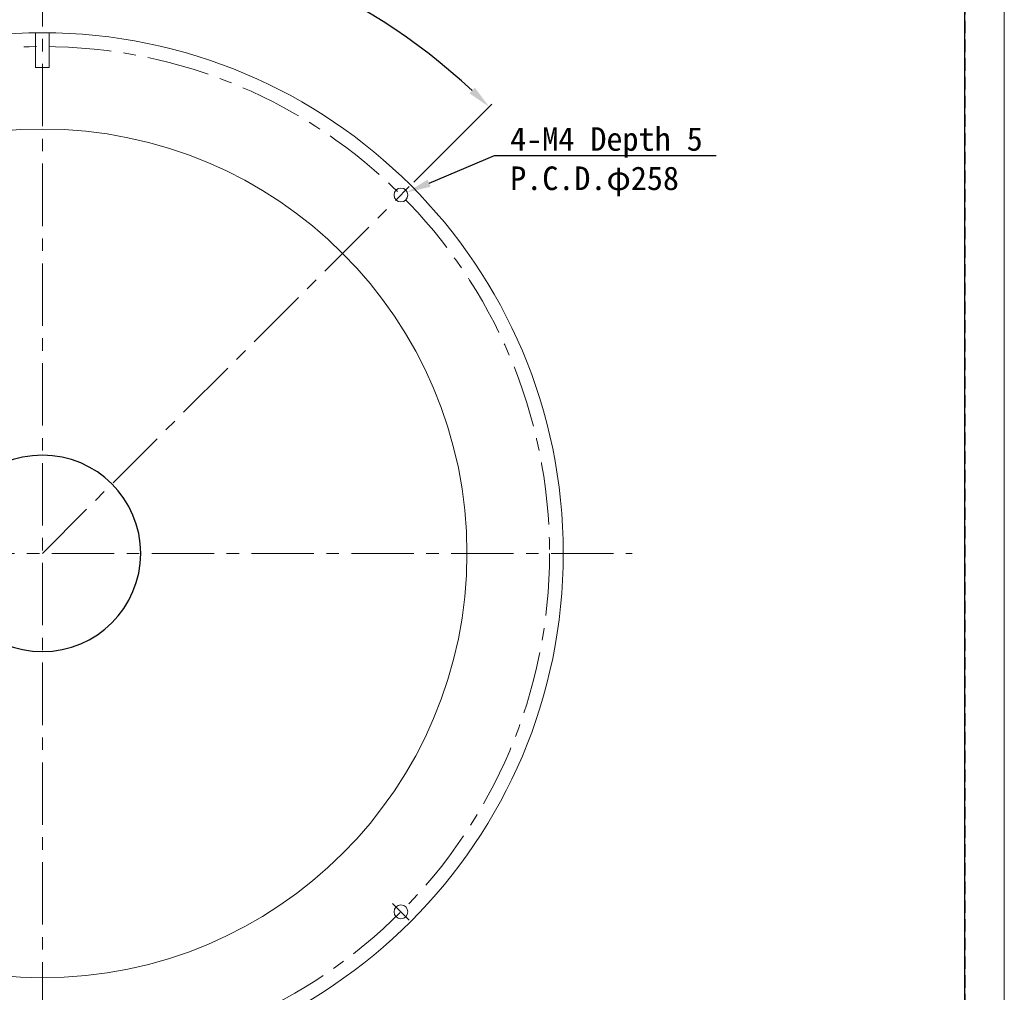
# Model space of a CAD drawing. Header units: millimetres. Extents: x -201 to 202, y 143 to 428.
# Tile 4 of 7: x 76 to 202, y 240 to 363. Entities that reach past the tile are written whole.
import ezdxf
from ezdxf import colors
from ezdxf.entities.mleader import LeaderData, LeaderLine
from ezdxf.math import Vec2, Vec3

# ---------------------------------------------------------------- set-up
doc = ezdxf.new("R2010")
doc.units = ezdxf.units.MM
doc.header["$LTSCALE"] = 0.25
doc.linetypes.add('CENTER', pattern=[50.8, 31.75, -6.35, 6.35, -6.35])
doc.linetypes.add('HIDDEN', pattern=[9.525, 6.35, -3.175])
for name, color, linetype, lineweight in [('BASE', 7, 'Continuous', 20), ('CENTER', 1, 'CENTER', 9), ('DIMENSION', 6, 'Continuous', 9)]:
    doc.layers.add(name, color=color, linetype=linetype, lineweight=lineweight)
doc.layers.add('DOME', color=7, linetype='Continuous')
doc.layers.add('FORM', color=7, linetype='Continuous')
doc.layers.add('EMPTY LINE', color=252, linetype='Continuous', lineweight=0, plot=False)
doc.styles.add('VS Standard', font='msgothic.ttc', dxfattribs={"height": 3})
doc.dimstyles.new('VS Standard x0.5', dxfattribs={"dimtxt": 3, "dimasz": 3, "dimexe": 0.5, "dimexo": 0.8, "dimgap": 0.5, "dimtad": 3, "dimlfac": 2, "dimrnd": 0.0001, "dimzin": 9, "dimdsep": 46, "dimtxsty": 'VS Standard', "dimcen": 0, "dimaunit": 1, "dimadec": 0, "dimazin": 2, "dimtfac": 1, "dimtmove": 0, "dimatfit": 3, "dimfxl": 1, "dimtolj": 1, "dimtzin": 0, "dimarcsym": 0})

# ---------------------------------------------------------------- blocks, each defined once
blk = doc.blocks.new('*D250')
at = {"layer": 'Defpoints', "color": 0}
for p in [(79.15, 370.45), (119.33, 365.04), (125.82, 342.12), (79.15, 295.45), (79.15, 220.45)]:
    blk.add_point(p, dxfattribs=at)
at = {"layer": 'DIMENSION', "color": 0, "lineweight": -2}
for p, q in [((79.15, 371.25), (79.15, 376.31)), ((126.39, 342.68), (136.33, 352.63))]:
    blk.add_line(p, q, dxfattribs=at)
blk.add_arc((79.15, 295.45), 80.36, 47.1391, 87.8609, dxfattribs=at)
at = {"layer": 'DIMENSION', "color": 0}
for points in [[(82.16, 376.25), (82.14, 375.25), (79.15, 375.81)], [(133.47, 353.99), (134.16, 354.71), (135.98, 352.27)]]:
    blk.add_solid(points, dxfattribs=at)
at = {"layer": 'DIMENSION', "color": 0, "insert": (110.69, 371.59), "char_height": 3, "attachment_point": 5, "rotation": 337.5, "style": 'VS Standard'}
blk.add_mtext('\\A1;45%%d', dxfattribs=at)

msp = doc.modelspace()

# ---------------------------------------------------------------- linework, layer by layer
at = {"layer": 'BASE', "linetype": 'Continuous'}
for p, q in [((78.2796, 357.2933), (78.2796, 361.6933)), ((80.0296, 361.6933), (80.0296, 357.2933)), ((80.0296, 357.2933), (78.2796, 357.2933))]:
    msp.add_line(p, q, dxfattribs=at)
at = {"layer": 'BASE'}
for centre, radius in [((79.1546, 295.449), 66.25), ((124.763, 341.0574), 0.875), ((124.763, 249.8407), 0.875)]:
    msp.add_circle(centre, radius, dxfattribs=at)
at = {"layer": 'BASE', "linetype": 'Continuous'}
msp.add_circle((79.1546, 295.449), 54, dxfattribs=at)
at = {"layer": 'CENTER'}
for p, q in [((79.1546, 370.449), (79.1546, 220.449)), ((79.1546, 295.449), (125.8236, 342.1181)), ((4.1546, 295.449), (154.1546, 295.449)), ((123.7023, 250.9013), (125.8236, 248.78))]:
    msp.add_line(p, q, dxfattribs=at)
msp.add_circle((79.1546, 295.449), 64.5, dxfattribs=at)
at = {"layer": 'DOME', "linetype": 'Continuous'}
for start, end in [(90, 270), (270, 90)]:
    msp.add_arc((79.1546, 295.449), 12.5, start, end, dxfattribs=at)
at = {"layer": 'EMPTY LINE'}
msp.add_line((201.5, 142.75), (201.5, 427.75), dxfattribs=at)
at = {"layer": 'FORM', "linetype": 'HIDDEN'}
msp.add_lwpolyline([(-196.5, 422.75), (196.5, 422.75), (196.5, 147.75), (-196.5, 147.75)], close=True, dxfattribs=at)
at = {"layer": 'FORM'}
msp.add_lwpolyline([(-196.5, 422.75), (-196.5, 147.75), (-78.5, 147.75), (-78.5, 159.75), (16.5, 159.75), (16.5, 177.25), (196.5, 177.25), (196.5, 422.75), (-196.5, 422.75)], close=True, dxfattribs=at)

# ---------------------------------------------------------------- dimensions: what is measured, and where the dimension line sits
at = {"layer": 'DIMENSION'}
dim = msp.add_angular_dim_2l(base=(119.3343, 365.0424), line1=((79.1546, 295.449), (125.8236, 342.1181)), line2=((79.1546, 220.449), (79.1546, 370.449)), dimstyle='VS Standard x0.5', dxfattribs=at)
dim.commit()
dim.dimension.update_dxf_attribs({"geometry": '*D250', "text_midpoint": (110.6926, 371.5885)})

# ---------------------------------------------------------------- leaders
ml = msp.add_multileader_mtext('Standard', dxfattribs=at)
ml.set_content('4-M4 Depth 5 \\PP.C.D.φ258', color=256, style='VS Standard')
ml.set_leader_properties()
ml.build(insert=Vec2(0, 0))
ml.multileader.update_dxf_attribs({"text_left_attachment_type": 6, "text_right_attachment_type": 6, "dogleg_length": 1, "arrow_head_size": 3})
ctx = ml.context
ctx.base_point, ctx.char_height, ctx.arrow_head_size, ctx.landing_gap_size, ctx.plane_origin = Vec3(137.6529, 346.0884), 3, 3, 1, Vec3(-87.9005, 152.5574)
ctx.left_attachment, ctx.right_attachment = 6, 6
notes = []
notes.append((ctx, [(0, (1, 1, 0), (136.6529, 346.0884), (1, 0), 1, [(0, [(125.5688, 341.3984)], 0, [])])]))
ctx.mtext.insert = Vec3(138.6529, 349.6884)
for ctx, leaders in notes:
    for number, flags, end, landing, length, lines in leaders:
        leader = LeaderData()
        leader.index, (leader.has_last_leader_line, leader.has_dogleg_vector, leader.attachment_direction) = number, flags
        leader.last_leader_point, leader.dogleg_vector, leader.dogleg_length = Vec3(end), Vec3(landing), length
        for number, points, colour, breaks in lines:
            line = LeaderLine()
            line.index, line.vertices, line.color, line.breaks = number, Vec3.list(points), colors.encode_raw_color(colour), breaks
            leader.lines.append(line)
        ctx.leaders.append(leader)

doc.saveas('drawing.dxf')
